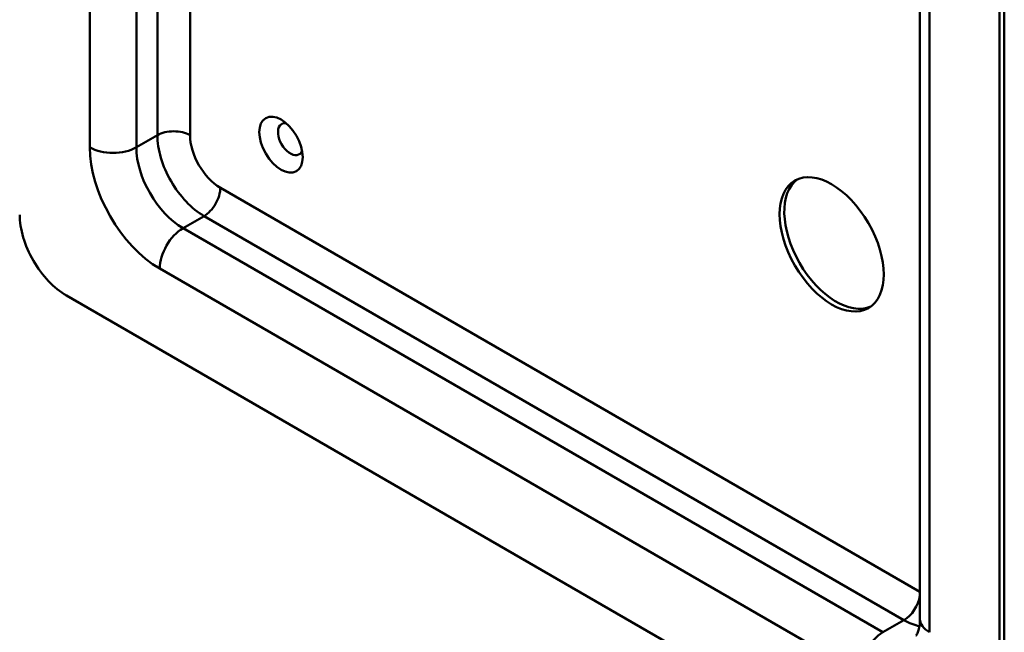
# Model space of a CAD drawing. Header units: millimetres. Extents: x 20 to 833, y 20 to 574.
# Tile 2 of 6: x 183 to 243, y 58 to 95. Entities that reach past the tile are written whole.
import ezdxf

# ---------------------------------------------------------------- set-up
doc = ezdxf.new("R2010")
doc.units = ezdxf.units.MM
doc.header["$LTSCALE"] = 2
doc.layers.add('Sichtbare Kanten(DIN)', color=7, linetype='Continuous', lineweight=50)
doc.layers.add('Sichtbare tangentiale Kanten(DIN)', color=7, linetype='Continuous', lineweight=50)

msp = doc.modelspace()

# ---------------------------------------------------------------- linework, layer by layer
at = {"layer": 'Sichtbare Kanten(DIN)'}
for p, q in [((242.6156158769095, 49.29344652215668), (242.6156158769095, 130.9431046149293)), ((242.8984585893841, 49.45674583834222), (242.8984585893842, 131.1064039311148)), ((237.7871887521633, 59.09140549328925), (237.7871887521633, 127.6771182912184)), ((186.0470733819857, 78.68732343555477), (239.7871887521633, 47.66045336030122))]:
    msp.add_line(p, q, dxfattribs=at)
for centre, major_axis, ratio in [((199.0578381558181, 87.83208514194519), (-0.9300000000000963, 1.610807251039), 0.5773502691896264), ((232.4332782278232, 81.79001044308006), (-2.229999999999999, 3.862473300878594), 0.5773502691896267)]:
    msp.add_ellipse(centre, major_axis=major_axis, ratio=ratio, dxfattribs=at)
for centre, major_axis, ratio, start_param, end_param in [((199.6235235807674, 88.15868377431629), (-0.529999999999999, 0.9179869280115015), 0.5773502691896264, 5.827281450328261, 9.880681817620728), ((232.7161209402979, 81.95330975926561), (-2.23, 3.862473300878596), 0.5773502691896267, 0.06346023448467, 3.078132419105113), ((186.0470733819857, 81.9533097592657), (-1.999999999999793, 3.464101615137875), 0.5773502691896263, 0.785398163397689, 2.356194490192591)]:
    msp.add_ellipse(centre, major_axis=major_axis, ratio=ratio, start_param=start_param, end_param=end_param, dxfattribs=at)
msp.add_open_spline([(237.5445480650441, 58.07679362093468), (237.5445480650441, 58.07679362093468), (237.5452909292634, 58.07631212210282), (237.5633535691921, 58.09459076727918), (237.5805627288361, 58.11400277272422), (237.6270791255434, 58.19256325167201), (237.655935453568, 58.25180388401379), (237.7114200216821, 58.4169510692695), (237.7378344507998, 58.52266925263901), (237.77572907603, 58.77706125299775), (237.7871887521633, 58.92558549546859), (237.7871887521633, 59.09140549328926)], degree=3, knots=[5.497787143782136, 5.497787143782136, 5.497787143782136, 5.497787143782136, 5.654866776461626, 5.654866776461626, 5.811946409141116, 5.811946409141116, 5.969026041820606, 5.969026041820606, 6.126105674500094, 6.126105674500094, 6.283185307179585, 6.283185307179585, 6.283185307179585, 6.283185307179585], dxfattribs=at)
at = {"layer": 'Sichtbare tangentiale Kanten(DIN)'}
for p, q in [((187.4612869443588, 87.6687858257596), (187.4612869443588, 156.2544986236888)), ((238.3729751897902, 126.8606217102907), (238.3729751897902, 58.27490891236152)), ((190.289714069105, 113.6931742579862), (190.289714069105, 87.66878582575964)), ((191.5625062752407, 88.40363274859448), (191.5625062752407, 112.4661753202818)), ((193.5424052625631, 111.2935547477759), (193.5424052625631, 88.40363274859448)), ((190.289714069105, 87.66878582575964), (191.5625062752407, 88.40363274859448)), ((195.3808828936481, 85.21929608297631), (237.7871887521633, 60.73600398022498)), ((193.1181411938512, 82.76980634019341), (194.3909333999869, 83.50465326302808)), ((236.8173402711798, 59.00975583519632), (194.3909333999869, 83.50465326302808)), ((193.1181411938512, 82.76980634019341), (235.5445480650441, 58.27490891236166)), ((234.130334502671, 55.82541916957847), (191.703927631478, 80.32031659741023)), ((235.5445480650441, 58.27490891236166), (236.8173402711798, 59.00975583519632))]:
    msp.add_line(p, q, dxfattribs=at)
for centre, major_axis, ratio, start_param, end_param in [((192.5524557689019, 87.83208514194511), (-1.399999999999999, -8.4e-14), 0.5773502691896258, 3.926990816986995, 5.497787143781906), ((194.3909333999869, 86.77063958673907), (-1.999999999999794, 3.464101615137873), 0.5773502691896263, 0.7853981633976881, 2.356194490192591), ((195.3808828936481, 87.34218719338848), (1.300000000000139, -2.25166604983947), 0.5773502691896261, 3.926990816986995, 5.497787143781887), ((188.8755005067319, 88.48528240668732), (-2.000000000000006, 1.186e-13), 0.5773502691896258, 0.7853981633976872, 2.356194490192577), ((191.703927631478, 85.21929608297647), (3.00000000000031, -5.196152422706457), 0.577350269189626, 3.926990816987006, 5.497787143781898), ((193.1181411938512, 86.03579266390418), (2.000000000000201, -3.464101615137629), 0.5773502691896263, 3.926990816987, 5.497787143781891), ((194.3909333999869, 84.64774847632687), (0.699999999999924, 1.212435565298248), 0.577350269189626, 3.926990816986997, 5.497787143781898), ((193.1181411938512, 81.13681317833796), (1.000000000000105, 1.73205080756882), 0.5773502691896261, 0.7853981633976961, 2.356194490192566), ((236.8173402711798, 60.15285104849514), (-0.700000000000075, -1.212435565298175), 0.5773502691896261, 0.7853981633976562, 2.154332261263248), ((239.7871887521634, 59.09140549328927), (-2.000000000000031, -8.5e-15), 0.5773502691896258, 0, 0.7853981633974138), ((236.8173402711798, 62.27574215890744), (-1.999999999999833, 3.464101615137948), 0.5773502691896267, 2.356194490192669, 2.694927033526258), ((235.5445480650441, 56.64191575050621), (-0.9999999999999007, -1.732050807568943), 0.5773502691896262, 3.926990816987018, 5.497787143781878)]:
    msp.add_ellipse(centre, major_axis=major_axis, ratio=ratio, start_param=start_param, end_param=end_param, dxfattribs=at)

doc.saveas('drawing.dxf')
